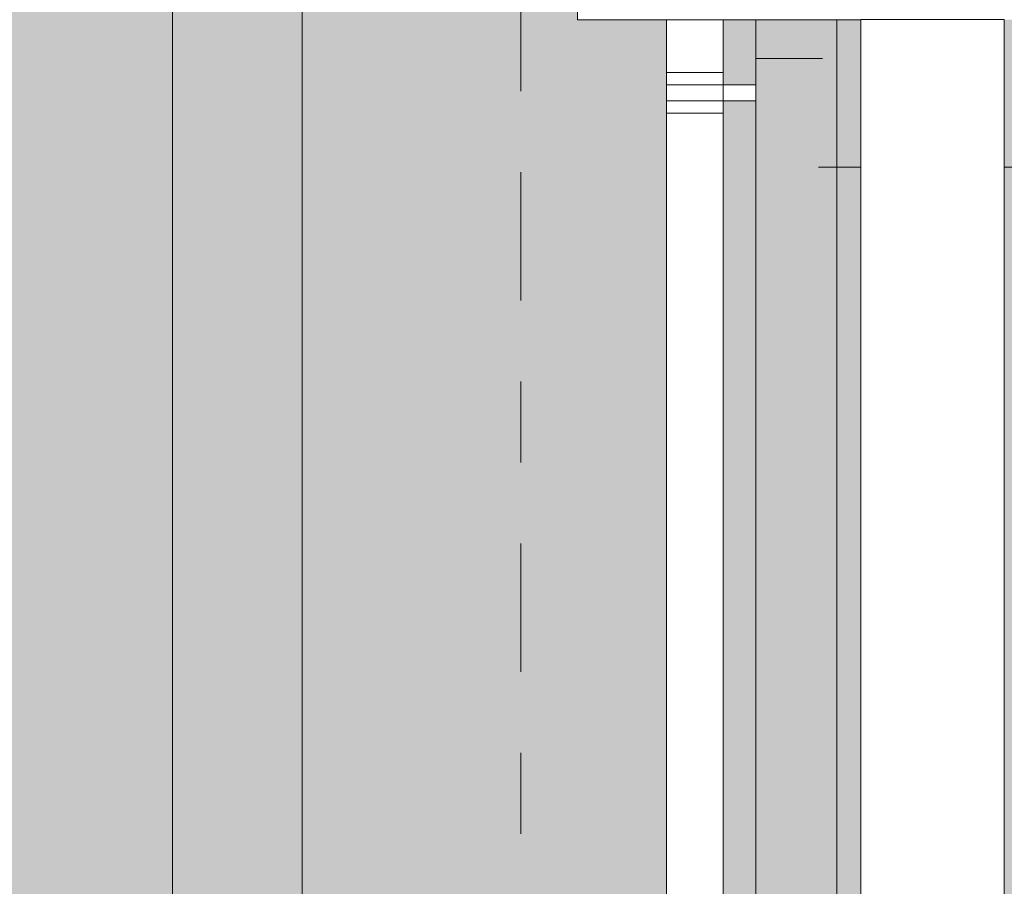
# Model space of a CAD drawing. Header units: metres. Extents: x -180 to 4, y -50 to 6.
# Tile 156 of 256: x -100.04 to -98.82, y -32.87 to -31.79. Entities that reach past the tile are written whole.
import ezdxf

# ---------------------------------------------------------------- set-up
doc = ezdxf.new("R2010")
doc.units = ezdxf.units.M
doc.header["$LTSCALE"] = 0.05
doc.header["$PDMODE"] = 1
doc.header["$PDSIZE"] = -2
doc.linetypes.add('ISO-10 Strichpunktlinie', pattern=[4.699, 3.048, -0.762, 0.127, -0.762])
doc.linetypes.add('Linienart-53', pattern=[5.291531, 3.175, -1.058062, 0.352704, -0.705764])
doc.layers.get('0').update_dxf_attribs({"lineweight": 25})
for name, color, linetype, lineweight, true_color in [('30 -33 Aussenwände- 7 Fassade_ Elemente', 7, 'Continuous', 9, 0x00aacc), ('30 -36 Dächer- 3 Dachbeläge', 7, 'Continuous', 15, 0x9999ff), ('30 -36 Dächer- 3 Dachbeläge Gründach', 250, 'Continuous', 9, 0x333333), ('30 -36 Dächer- 4 Dachbekleidungen', 7, 'Continuous', 9, 0xccccff), ('70 -72 Beschriftung- 1 Beschriftung allgemein', 7, 'Continuous', 9, 0xff6633), ('70 -72 Beschriftung- 7 Detailverweise Linie', 7, 'Continuous', 9, 0x00dd00), ('70 -76 Bemaßung- 2 Allgemein', 7, 'Continuous', 5, 0x6666cc)]:
    doc.layers.add(name, color=color, linetype=linetype, lineweight=lineweight, true_color=true_color)
for name, color, linetype, lineweight in [('30 -33 Aussenwände- 8 Sonnenschutz', 7, 'Continuous', 9), ('60- 61 allgemeine Ausstattung- 4 Terrassen', 7, 'Continuous', 9), ('70 -71 Achsen- 1 Gebäudeachsen', 7, 'Linienart-53', 18), ('70 -72 Beschriftung-14 Schatten', 7, 'Continuous', 5), ('Keine', 7, 'Continuous', 9)]:
    doc.layers.add(name, color=color, linetype=linetype, lineweight=lineweight)
doc.styles.add('Arial', font='arial.ttf')
doc.dimstyles.new('k+k 1_50', dxfattribs={"dimtxt": 0.100689, "dimasz": 0.05302, "dimexe": 0.05, "dimexo": 0.15, "dimgap": 0.01, "dimtad": 1, "dimdec": 3, "dimtxsty": 'Arial', "dimblk": 'VW_SLASH', "dimblk1": 'VW_SLASH', "dimblk2": 'VW_SLASH', "dimcen": 0, "dimdle": 0.05, "dimadec": 3, "dimazin": 0, "dimtfac": 0.75, "dimtdec": 3, "dimtix": 1, "dimtmove": 0, "dimatfit": 0, "dimldrblk": 'VW_SLASH-1', "dimfxl": 0.125, "dimfxlon": 1, "dimfrac": 2, "dimtolj": 1, "dimarcsym": 0})

# ---------------------------------------------------------------- blocks, each defined once
blk = doc.blocks.new('Gruppe-6964')
at = {"layer": '70 -72 Beschriftung- 1 Beschriftung allgemein', "color": 252, "true_color": 0x888888}
blk.add_line((-99.0534, -31.9762), (-96.7034, -31.9762), dxfattribs=at)
blk = doc.blocks.new('Gruppe-8607')
at = {"color": 255}
blk.add_wipeout([(-99.171, -31.8945), (-99.241, -31.8945), (-99.241, -31.8745), (-99.171, -31.8745)], dxfattribs=at).dxf.layer = '30 -36 Dächer- 4 Dachbekleidungen'
at = {"layer": '30 -36 Dächer- 4 Dachbekleidungen', "flags": 128}
for points in [[(-99.171, -31.8595), (-99.241, -31.8595), (-99.241, -31.8745)], [(-99.171, -31.8945), (-99.241, -31.8945), (-99.241, -31.8745), (-99.171, -31.8745)], [(-99.171, -31.9095), (-99.241, -31.9095), (-99.241, -31.8945)]]:
    blk.add_lwpolyline(points, dxfattribs=at)
at = {"color": 255}
blk.add_wipeout([(-99.131, -31.8745), (-99.171, -31.8745), (-99.171, -31.8945), (-99.131, -31.8945)], dxfattribs=at).dxf.layer = '30 -36 Dächer- 4 Dachbekleidungen'
at = {"layer": '30 -36 Dächer- 4 Dachbekleidungen', "flags": 128}
blk.add_lwpolyline([(-99.131, -31.8745), (-99.171, -31.8745), (-99.171, -31.8945), (-99.131, -31.8945)], close=True, dxfattribs=at)
blk = doc.blocks.new('Gruppe-8878')
at = {"layer": '30 -36 Dächer- 3 Dachbeläge Gründach', "linetype": 'Continuous', "lineweight": 0, "true_color": 0xe7eedf, "transparency": 33554687}
blk.add_hatch(color=254, dxfattribs=at).paths.add_polyline_path([(-100.01799996, -31.79404198), (-100.01799996, -31.61704198), (-100.31099996, -31.61704198), (-100.31099996, -12.39704198), (-159.47099996, -12.39704198), (-159.47099996, -39.25704198), (-99.61099996, -39.25704198), (-99.61099996, -31.79404198)])
at = {"layer": '60- 61 allgemeine Ausstattung- 4 Terrassen', "linetype": 'Continuous', "lineweight": 0, "transparency": 33554470}
blk.add_hatch(color=7, dxfattribs=at).paths.add_polyline_path([(-99.03099996, -39.37704198), (-99.03099996, -39.83704198), (-98.2745117, -38.1616062), (-98.2745117, -38.06932266), (-98.1275117, -37.74375375), (-98.1275117, -31.79405198), (-98.82399996, -31.79405198), (-98.82399996, -39.37704198)])
at = {"layer": '30 -36 Dächer- 3 Dachbeläge Gründach', "flags": 128}
blk.add_lwpolyline([(-100.01799996, -31.79404198), (-100.01799996, -31.61704198), (-100.31099996, -31.61704198), (-100.31099996, -12.39704198), (-159.47099996, -12.39704198), (-159.47099996, -39.25704198), (-99.61099996, -39.25704198), (-99.61099996, -31.79404198)], close=True, dxfattribs=at)
at = {"color": 255, "linetype": 'Continuous', "lineweight": 9, "transparency": 33554687}
blk.add_wipeout([(-99.13099996, -31.79404198), (-99.13099996, -39.73704198), (-129.83124836, -39.73704198), (-129.83124836, -39.25704198), (-100.31099996, -39.25704198), (-100.31099996, -12.71704198), (-129.83124836, -12.71704198), (-129.83124836, -12.23704198), (-100.01799996, -12.23704198), (-100.01799996, -31.12704198), (-99.83999996, -31.12704198), (-99.83999996, -31.61604198), (-99.35099996, -31.61604198), (-99.35099996, -31.79404198)], dxfattribs=at).dxf.layer = '30 -36 Dächer- 3 Dachbeläge'
at = {"layer": '30 -36 Dächer- 3 Dachbeläge', "linetype": 'Continuous', "lineweight": 9, "transparency": 33554687}
h = blk.add_hatch(dxfattribs=at)
h.set_pattern_fill('{914A209A-ED12-11EE-87B6-5CE', style=0, pattern_type=2)
h.set_pattern_definition([(-22, (-91.4235, -34.937042), (-0.018555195, 0.04226461), [0.000625, -0.061875]), (14, (-91.415251, -34.959718), (-0.0371103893, -0.0278327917), [0.000625, -0.030625]), (-3.77456, (-91.474014, -34.97415), (-0.01958604, 0.065974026), [0.00028186, -0.093671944]), (-68, (-91.30392, -34.91024), (0.1926424, 0.04407994), [0.00028125, -0.09346875]), (96, (-91.437934, -35.001983), (-0.036105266, -0.06319548), [0.0005625, -0.0931875]), (132, (-91.4101, -34.97828), (0.040202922, 0.004123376), [0.0003125, -0.0621875]), (-17, (-91.442055, -34.96178), (0.0930531, 0.028928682), [0.000625, -0.061875]), (-145, (-91.4369, -34.956625), (0.06266964, -0.040092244), [0.000625, -0.061875]), (-137, (-91.45133, -34.953533), (0.049444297, -0.02123569), [0.000625, -0.061875])])
h.paths.add_polyline_path([(-100.01799996, -31.12704198), (-99.83999996, -31.12704198), (-99.83999996, -31.61604198), (-99.35099996, -31.61604198), (-99.35099996, -31.79404198), (-99.13099996, -31.79404198), (-99.13099996, -39.73704198), (-160.51099996, -39.73704198), (-160.51099996, -31.61704198), (-159.93099996, -31.61704198), (-159.93099996, -12.23704198), (-100.01799996, -12.23704198)])
h.paths.add_polyline_path([(-159.47099996, -39.25704198), (-100.31099996, -39.25704198), (-100.31099996, -12.71704198), (-159.47099996, -12.71704198)])
at = {"layer": '30 -36 Dächer- 3 Dachbeläge', "linetype": 'Continuous', "lineweight": 0}
blk.add_hatch(color=254, dxfattribs=at).paths.add_polyline_path([(-160.64099996, -31.58704198), (-160.64099996, -39.86704198), (-99.00099996, -39.86704198), (-99.00099996, -31.79404198), (-99.13099996, -31.79404198), (-99.13099996, -39.73704198), (-160.51099996, -39.73704198), (-160.51099996, -31.58704198)])
at = {"layer": '30 -36 Dächer- 3 Dachbeläge', "color": 161, "linetype": 'Continuous', "lineweight": 9, "true_color": 0x9999ff, "transparency": 33554687, "flags": 128}
blk.add_lwpolyline([(-100.01799996, -31.12704198), (-99.83999996, -31.12704198), (-99.83999996, -31.61604198), (-99.35099996, -31.61604198), (-99.35099996, -31.79404198), (-99.13099996, -31.79404198), (-99.13099996, -39.73704198), (-160.51099996, -39.73704198), (-160.51099996, -31.61704198), (-159.93099996, -31.61704198), (-159.93099996, -12.23704198), (-100.01799996, -12.23704198)], close=True, dxfattribs=at)
at = {"layer": '30 -36 Dächer- 3 Dachbeläge', "flags": 128}
blk.add_lwpolyline([(-160.64099996, -31.58704198), (-160.64099996, -39.86704198), (-99.00099996, -39.86704198), (-99.00099996, -31.79404198), (-99.13099996, -31.79404198), (-99.13099996, -39.73704198), (-160.51099996, -39.73704198), (-160.51099996, -31.58704198)], dxfattribs=at)
at = {"color": 255}
blk.add_wipeout([(-160.47099996, -39.69704198), (-99.17099996, -39.69704198), (-99.17099996, -31.79404198), (-99.24099996, -31.79404198), (-99.24099996, -39.62704198), (-160.47099996, -39.62704198)], dxfattribs=at).dxf.layer = '30 -36 Dächer- 4 Dachbekleidungen'
at = {"layer": '30 -36 Dächer- 3 Dachbeläge', "linetype": 'Continuous', "lineweight": 0}
blk.add_hatch(color=254, dxfattribs=at).paths.add_polyline_path([(-99.85099996, -31.61704198), (-99.69099996, -31.61704198), (-99.69099996, -39.25704198), (-99.85099996, -39.25704198)])
at = {"layer": '30 -36 Dächer- 3 Dachbeläge', "flags": 128}
blk.add_lwpolyline([(-99.85099996, -31.61704198), (-99.69099996, -31.61704198), (-99.69099996, -39.25704198), (-99.85099996, -39.25704198)], close=True, dxfattribs=at)
at = {"layer": '30 -36 Dächer- 4 Dachbekleidungen', "flags": 128}
blk.add_lwpolyline([(-160.47099996, -39.69704198), (-99.17099996, -39.69704198), (-99.17099996, -31.79404198), (-99.24099996, -31.79404198), (-99.24099996, -39.62704198), (-160.47099996, -39.62704198)], close=True, dxfattribs=at)
at = {"layer": '70 -72 Beschriftung- 1 Beschriftung allgemein', "color": 7}
blk.add_blockref('Gruppe-8607', (0, 0), dxfattribs=at)
blk = doc.blocks.new('Gruppe-8923')
at = {"color": 255}
blk.add_wipeout([(-99.001, -31.794), (-98.824, -31.794), (-98.824, -39.377), (-99.001, -39.377)], dxfattribs=at).dxf.layer = '30 -33 Aussenwände- 7 Fassade_ Elemente'
at = {"layer": '30 -33 Aussenwände- 7 Fassade_ Elemente', "flags": 128}
blk.add_lwpolyline([(-99.001, -31.794), (-98.824, -31.794), (-98.824, -39.377), (-99.001, -39.377)], close=True, dxfattribs=at)
blk = doc.blocks.new('_OG3_2D (2D)')
at = {"layer": '70 -72 Beschriftung-14 Schatten', "linetype": 'Continuous', "lineweight": 0}
blk.add_hatch(color=7, dxfattribs=at).paths.add_polyline_path([(-99.02099996, -39.40704198), (-99.02099996, -39.84704198), (-98.2745117, -38.19375375), (-98.2745117, -38.06932266), (-98.1275117, -37.74375375), (-98.1275117, -31.79405198), (-98.82399996, -31.79405198), (-98.82399996, -39.40704198)])
at = {"layer": '30 -33 Aussenwände- 7 Fassade_ Elemente', "flags": 128}
blk.add_lwpolyline([(-99.03099996, -31.79404198), (-99.03099996, -39.83704198), (-160.61099996, -39.83704198), (-160.61099996, -31.58704198), (-160.81799996, -31.58704198)], dxfattribs=at)
at = {"layer": '70 -72 Beschriftung- 7 Detailverweise Linie', "linetype": 'ISO-10 Strichpunktlinie', "flags": 128}
blk.add_lwpolyline([(-74.61906156, -31.84206688), (-99.39743781, -31.84206688), (-99.39743781, -30.89563847), (-74.61906156, -30.89563847)], close=True, dxfattribs=at)
at = {"layer": '30 -33 Aussenwände- 8 Sonnenschutz', "color": 7}
blk.add_blockref('Gruppe-6964', (0, 0), dxfattribs=at)
at = {"layer": '70 -72 Beschriftung- 1 Beschriftung allgemein', "color": 7}
blk.add_blockref('Gruppe-8878', (0, 0), dxfattribs=at)
blk.add_blockref('Gruppe-8923', (0, 0), dxfattribs=at)
blk = doc.blocks.new('VW_SLASH')
at = {"color": 0, "linetype": 'ByBlock', "lineweight": -2, "transparency": 16777216}
blk.add_line((0.943, 0), (-1, 0), dxfattribs=at)
at = {"color": 0, "lineweight": 20, "transparency": 16777216, "flags": 128}
blk.add_lwpolyline([(0.5, 0.5), (-0.5, -0.5)], dxfattribs=at)
blk = doc.blocks.new('*D11543')
at = {"layer": '70 -76 Bemaßung- 2 Allgemein', "color": 0, "lineweight": -2}
for p, q in [((-102.418, -31.197), (-102.318, -31.197)), ((-102.268, -31.741), (-102.268, -31.2501)), ((-102.143, -31.794), (-102.318, -31.794))]:
    blk.add_line(p, q, dxfattribs=at)
at = {"layer": 'Defpoints', "color": 0}
for p in [(-102.268, -31.197), (-102.268, -31.197), (-99.371, -31.794)]:
    blk.add_point(p, dxfattribs=at)
at = {"layer": '70 -76 Bemaßung- 2 Allgemein', "color": 0, "lineweight": -2, "xscale": 0.05302001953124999, "yscale": 0.05302001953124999, "zscale": 0.05302001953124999}
for p, rotation in [((-102.268, -31.197), 90), ((-102.268, -31.794), 270)]:
    blk.add_blockref('VW_SLASH', p, dxfattribs=dict(at, rotation=rotation))
at = {"layer": '70 -76 Bemaßung- 2 Allgemein', "color": 0, "insert": (-102.3453, -31.4955), "char_height": 0.100689, "attachment_point": 5, "rotation": 90, "style": 'Arial'}
blk.add_mtext('\\A1;59\\S7^ ;', dxfattribs=at)
blk = doc.blocks.new('VW_SLASH-1')
at = {"color": 0, "linetype": 'ByBlock', "lineweight": -2, "transparency": 16777216}
blk.add_line((0.943, 0), (-1, 0), dxfattribs=at)
at = {"color": 0, "lineweight": 5, "transparency": 16777216, "flags": 128}
blk.add_lwpolyline([(0.5, 0.5), (-0.5, -0.5)], dxfattribs=at)
blk = doc.blocks.new('*D11567')
at = {"layer": '70 -76 Bemaßung- 2 Allgemein', "color": 0, "lineweight": -2}
for p, q in [((-101.643, -31.616), (-101.818, -31.616)), ((-101.768, -31.741), (-101.768, -31.6691)), ((-101.643, -31.794), (-101.818, -31.794))]:
    blk.add_line(p, q, dxfattribs=at)
at = {"layer": 'Defpoints', "color": 0}
for p in [(-101.768, -31.616), (-99.84, -31.616), (-99.371, -31.794)]:
    blk.add_point(p, dxfattribs=at)
at = {"layer": '70 -76 Bemaßung- 2 Allgemein', "color": 0, "lineweight": -2, "xscale": 0.05302001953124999, "yscale": 0.05302001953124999, "zscale": 0.05302001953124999}
for p, rotation in [((-101.768, -31.616), 90), ((-101.768, -31.794), 270)]:
    blk.add_blockref('VW_SLASH', p, dxfattribs=dict(at, rotation=rotation))
at = {"layer": '70 -76 Bemaßung- 2 Allgemein', "color": 0, "insert": (-101.859, -31.696), "char_height": 0.100689, "attachment_point": 5, "rotation": 90, "style": 'Arial'}
blk.add_mtext('\\A1;17\\S8^ ;', dxfattribs=at)
blk = doc.blocks.new('_Achsen (3D)')
at = {"layer": '70 -71 Achsen- 1 Gebäudeachsen', "transparency": 33554687}
blk.add_line((-99.421, 3.8), (-99.421, -46.172), dxfattribs=at)
blk = doc.blocks.new('Gruppe-9734')
at = {"layer": '70 -76 Bemaßung- 2 Allgemein'}
dim = blk.add_linear_dim(base=(-102.26799996, -31.19704198), p1=(-99.37099996, -31.79404198), p2=(-102.26799996, -31.19704198), angle=270, text='59\\S7^ ;', dimstyle='k+k 1_50', override={"dimtxt": 0.100689, "dimgap": 0.01, "dimdec": 8, "dimpost": '<>', "dimtxsty": 'Arial', "dimtmove": 2}, dxfattribs=at)
dim.commit()
dim.dimension.update_dxf_attribs({"geometry": '*D11543', "text_midpoint": (-102.34532711, -31.49554198)})
blk = doc.blocks.new('Gruppe-9735')
at = {"layer": '70 -76 Bemaßung- 2 Allgemein'}
dim = blk.add_linear_dim(base=(-101.76799996, -31.61604198), p1=(-99.37099996, -31.79404198), p2=(-99.83999996, -31.61604198), angle=270, text='17\\S8^ ;', dimstyle='k+k 1_50', override={"dimtxt": 0.100689, "dimgap": 0.01, "dimdec": 8, "dimpost": '<>', "dimtxsty": 'Arial', "dimtmove": 2}, dxfattribs=at)
dim.commit()
dim.dimension.update_dxf_attribs({"geometry": '*D11567', "text_midpoint": (-101.85896246, -31.6959769), "dimtype": 160})
blk = doc.blocks.new('_OG3_2D Bemaßung_ Beschriftung (2D)')
at = {"layer": '70 -76 Bemaßung- 2 Allgemein'}
for name in ['Gruppe-9735', 'Gruppe-9734']:
    blk.add_blockref(name, (0, 0), dxfattribs=at)

msp = doc.modelspace()

# ---------------------------------------------------------------- block references
at = {"layer": 'Keine', "color": 1}
msp.add_blockref('_OG3_2D (2D)', (0, 0), dxfattribs=at)

# ---------------------------------------------------------------- next in the draw order: block references
msp.add_blockref('_OG3_2D Bemaßung_ Beschriftung (2D)', (0, 0), dxfattribs=at)

# ---------------------------------------------------------------- next in the draw order: block references
msp.add_blockref('_Achsen (3D)', (0, 0), dxfattribs=at)

doc.saveas('drawing.dxf')
